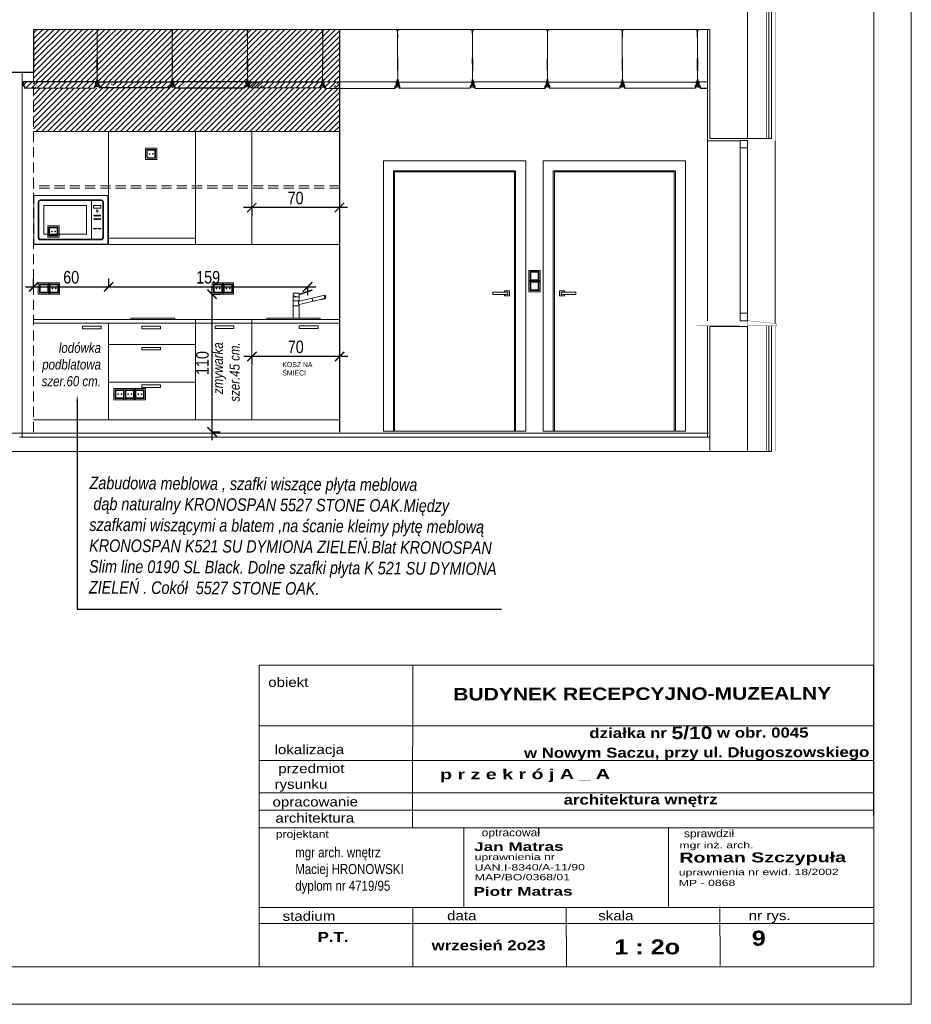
# Model space of a CAD drawing. Header units: millimetres. Extents: x -9038497 to 54128, y -10570064 to 59476.
# Tile 85 of 135: x 46352 to 47064, y 19885 to 20671. Entities that reach past the tile are written whole.
import ezdxf
from ezdxf import colors
from ezdxf.entities.mleader import LeaderData, LeaderLine
from ezdxf.math import Vec2, Vec3

# ---------------------------------------------------------------- set-up
doc = ezdxf.new("R2010")
doc.units = ezdxf.units.MM
doc.header["$LTSCALE"] = 0.8
doc.header["$PDMODE"] = 2
doc.linetypes.add('DASHED', pattern=[19.05, 12.7, -6.35])
doc.linetypes.add('HIDDEN', pattern=[9.525, 6.35, -3.175])
for name, color, linetype, lineweight in [('0 proj_drzwi', 4, 'Continuous', 0), ('0 proj_oświetlenie', 150, 'Continuous', 13), ('0 proj_przerywana nr 5.', 7, 'HIDDEN', 0), ('0 proj_schody', 2, 'Continuous', 18), ('0 proj_symbole elektryczne', 150, 'Continuous', 25), ('0 proj_widok widok widok', 7, 'Continuous', 0), ('0 proj_wyposazenie kuchenne', 231, 'Continuous', 18), ('ocieplenie', 214, 'Continuous', 13), ('OPIS', 122, 'Continuous', 18), ('posadzka', 94, 'Continuous', 15), ('proj_drzwi', 4, 'Continuous', 15), ('proj_opis 0.30', 120, 'Continuous', 30), ('SCIANY', 1, 'Continuous', 30), ('SPRZĘT', 71, 'Continuous', 20), ('tynk', 252, 'Continuous', 5), ('wieszaki suf.p.', 253, 'Continuous', 5)]:
    doc.layers.add(name, color=color, linetype=linetype, lineweight=lineweight)
for name, color, linetype in [('1', 7, 'Continuous'), ('STOLARKA', 4, 'Continuous'), ('strop podw.', 3, 'Continuous'), ('Z AUDIS', 7, 'Continuous')]:
    doc.layers.add(name, color=color, linetype=linetype)
doc.styles.add('arial', font='arial.ttf', dxfattribs={"height": 14})
doc.styles.add('ARIAL_WYM50', font='arial.ttf', dxfattribs={"height": 15})
doc.styles.add('courier', font='stylu.ttf')
doc.styles.get("Standard").update_dxf_attribs({"font": 'g12f13.shx', "width": 0.8, "height": 10})
doc.styles.add('WYMIAR-20', font='ARIALN.TTF', dxfattribs={"height": 4})
doc.styles.add('WYMIAR-50', font='ARIALN.TTF', dxfattribs={"height": 10})
doc.dimstyles.new('SKALA-50', dxfattribs={"dimscale": 5, "dimtxt": 10, "dimasz": 1.5, "dimexe": 1.3, "dimexo": 1.3, "dimgap": 0.5, "dimtad": 1, "dimdec": 1, "dimrnd": 0.5, "dimdsep": 46, "dimtxsty": 'WYMIAR-50', "dimblk": 'ARCHTICK', "dimcen": 1.5, "dimdle": 1.3, "dimadec": 0, "dimazin": 0, "dimtfac": 1, "dimtdec": 1, "dimtix": 1, "dimtmove": 2, "dimatfit": 3, "dimfxl": 2, "dimfxlon": 1, "dimtolj": 1, "dimarcsym": 0})

# ---------------------------------------------------------------- blocks, each defined once
blk = doc.blocks.new('A$C604A1FD6')
at = {"color": 0, "ltscale": 60}
for p, q in [((0, 5), (0, 2)), ((1, 5), (1, 2)), ((60, 5), (60, 2))]:
    blk.add_line(p, q, dxfattribs=at)
blk.add_lwpolyline([(58, 2), (58, 0), (2, 0), (2, 2), (1, 2), (1, 5), (59, 5), (59, 2)], close=True, dxfattribs=at)
blk = doc.blocks.new('G$CDA4F7F8F')
at = {"layer": 'wieszaki suf.p.'}
for p, q in [((1.46, 6.08), (1.46, 41.58)), ((1.47, 14.07), (1.46, 6.08))]:
    blk.add_line(p, q, dxfattribs=at)
at = {"layer": 'wieszaki suf.p.', "linetype": 'Continuous'}
for p, q in [((1.26, 13.27), (1.26, 22.99)), ((1.66, 13.27), (1.66, 22.99))]:
    blk.add_line(p, q, dxfattribs=at)
at = {"layer": 'wieszaki suf.p.'}
blk.add_lwpolyline([(1.56, 39.72), (1.36, 39.72), (1.36, 45.52), (0.46, 45.52), (0.46, 45.72), (2.46, 45.72), (2.46, 45.52), (1.56, 45.52)], close=True, dxfattribs=at)
for points in [[(0.86, 5.16), (1.09, 5.16), (1.09, 2.91, 0.309747), (1.84, 2.91), (1.84, 5.16), (2.07, 5.16), (2.07, 1.37, 0.050199), (2.1, 0.88, 0.462729), (2.41, 0.81), (2.76, 1.11, -0.591447), (2.92, 1.04), (2.92, 0.14, -0.336476), (2.79, 0), (2.51, 0), (2.51, 0.2), (1.85, 0.2), (1.85, 0), (1.08, 0), (1.08, 0.2), (0.42, 0.2), (0.42, 0), (0.14, 0, -0.336476), (0, 0.14), (0, 1.04, -0.591447), (0.17, 1.11), (0.52, 0.81, 0.462729), (0.82, 0.88, 0.050199), (0.86, 1.37)], [(1.09, 5.16), (1.09, 5.91, -0.440677), (1.84, 5.91), (1.84, 2.91, -0.309747), (1.09, 2.91)]]:
    blk.add_lwpolyline(points, format="xyb", close=True, dxfattribs=at)
blk = doc.blocks.new('klamka n fr')
at = {"layer": 'proj_drzwi'}
for p, q in [((11813.99, 24416.28), (11813.99, 24414.28)), ((11813.99, 24416.28), (11813.99, 24416.28)), ((11824.99, 24416.28), (11813.99, 24416.28)), ((11813.99, 24414.28), (11825.86, 24414.28)), ((11823.1, 24416.28), (11823.1, 24417.28)), ((11823.1, 24417.28), (11827.15, 24417.28)), ((11823.1, 24413.28), (11823.1, 24414.28)), ((11825.86, 24416.28), (11824.99, 24416.28)), ((11825.86, 24414.28), (11825.86, 24416.28)), ((11827.15, 24417.28), (11827.15, 24413.28)), ((11827.15, 24413.28), (11823.1, 24413.28))]:
    blk.add_line(p, q, dxfattribs=at)
blk = doc.blocks.new('ELE')
at = {"layer": '0 proj_oświetlenie'}
for p, q in [((867.64, 1570.94), (876.64, 1570.94)), ((867.64, 1561.94), (867.64, 1570.94)), ((868.64, 1569.94), (875.64, 1569.94)), ((868.64, 1562.94), (868.64, 1569.94)), ((869.14, 1569.44), (875.14, 1569.44)), ((869.14, 1563.44), (869.14, 1569.44)), ((875.14, 1569.44), (875.14, 1563.44)), ((875.64, 1569.94), (875.64, 1562.94)), ((876.64, 1570.94), (876.64, 1561.94)), ((876.64, 1561.94), (867.64, 1561.94)), ((875.64, 1562.94), (868.64, 1562.94)), ((875.14, 1563.44), (869.14, 1563.44))]:
    blk.add_line(p, q, dxfattribs=at)
blk = doc.blocks.new('Siemens microfala')
at = {"layer": '0 proj_wyposazenie kuchenne'}
for p, q in [((888.11, 2449.83), (947.12, 2449.83)), ((888.12, 2410.9), (888.11, 2449.83)), ((893.25, 2446.33), (942, 2446.33)), ((893.25, 2445.83), (942, 2445.83)), ((934.12, 2445.83), (934.12, 2414.83)), ((947.12, 2449.83), (947.13, 2410.83)), ((891.62, 2415.95), (891.62, 2444.7)), ((892.12, 2415.95), (892.12, 2444.7)), ((896.12, 2441.83), (930.12, 2441.83)), ((896.12, 2418.83), (896.12, 2441.83)), ((930.12, 2441.83), (930.12, 2418.83)), ((943.12, 2444.57), (943.12, 2415.93)), ((943.62, 2444.57), (943.62, 2415.93)), ((941.87, 2414.83), (893.37, 2414.83)), ((941.87, 2414.33), (893.37, 2414.33)), ((930.12, 2418.83), (896.12, 2418.83)), ((947.13, 2410.83), (888.12, 2410.9))]:
    blk.add_line(p, q, dxfattribs=at)
for points in [[(935.68, 2441.81), (941.69, 2441.81), (941.69, 2439.72), (935.68, 2439.72)], [(935.71, 2423.54), (938.25, 2423.54), (938.25, 2423.12), (935.71, 2423.12)], [(939.13, 2423.54), (941.68, 2423.54), (941.68, 2423.12), (939.13, 2423.12)]]:
    blk.add_lwpolyline(points, close=True, dxfattribs=at)
for centre, radius in [((938.69, 2437.34), 0.912), ((936.46, 2433.69), 0.367), ((936.46, 2430.93), 0.367), ((937.97, 2433.69), 0.367), ((937.97, 2430.93), 0.367), ((939.45, 2433.69), 0.367), ((939.45, 2430.93), 0.367), ((940.96, 2433.69), 0.367), ((940.96, 2430.93), 0.367)]:
    blk.add_circle(centre, radius, dxfattribs=at)
for centre, radius, start, end in [((893.37, 2444.58), 1.76, 95.38599, 174.61401), ((893.37, 2444.58), 1.26, 95.38599, 174.61401), ((941.86, 2444.57), 1.26, 0, 83.62167), ((941.86, 2444.57), 1.76, 0, 83.62167), ((893.37, 2416.09), 1.76, 186.20705, 270), ((893.37, 2416.09), 1.26, 186.20705, 270), ((941.87, 2416.09), 1.26, 270, 352.88646), ((941.87, 2416.09), 1.76, 270, 352.88646)]:
    blk.add_arc(centre, radius, start, end, dxfattribs=at)
blk = doc.blocks.new('landy bok')
at = {"layer": '0 proj_wyposazenie kuchenne'}
for p, q in [((647.43, 2699.18), (647.43, 2701.12)), ((647.43, 2701.12), (652.43, 2701.12)), ((647.43, 2699.18), (650.51, 2698.12)), ((648.37, 2698.86), (647.43, 2698.12)), ((647.43, 2681.12), (647.43, 2698.12)), ((647.43, 2698.12), (652.43, 2698.12)), ((652.43, 2700.46), (662.41, 2703.94)), ((652.43, 2699.72), (662.64, 2703.28)), ((652.43, 2694.79), (652.43, 2701.12)), ((652.43, 2694.79), (672.85, 2699.45)), ((652.93, 2699.89), (652.7, 2700.55)), ((662.36, 2703.18), (662.13, 2703.84)), ((662.64, 2703.28), (662.41, 2703.94)), ((662.64, 2697.12), (663.22, 2694.58)), ((672.23, 2696.64), (673.43, 2696.91)), ((647.43, 2695.12), (652.43, 2695.12)), ((647.43, 2691.12), (652.43, 2691.12)), ((652.43, 2692.12), (670.57, 2696.26)), ((652.43, 2681.12), (652.43, 2692.12)), ((670.61, 2696.07), (670.57, 2696.26)), ((670.61, 2696.07), (672.27, 2696.45)), ((672.27, 2696.45), (672.23, 2696.64)), ((647.43, 2681.12), (652.43, 2681.12))]:
    blk.add_line(p, q, dxfattribs=at)
for centre, radius, start, end in [((674.52, 2698.49), 1.92, 150.27955, 235.43699), ((670.63, 2697.61), 2.89, 346.08139, 39.63515), ((653.25, 2693.45), 1.56, 121.55754, 238.44246), ((671.63, 2695.43), 1.35, 63.84399, 141.87256)]:
    blk.add_arc(centre, radius, start, end, dxfattribs=at)
blk = doc.blocks.new('_ArchTick')
at = {"color": 0, "linetype": 'ByBlock', "const_width": 0.15}
blk.add_lwpolyline([(-0.5, -0.5), (0.5, 0.5)], dxfattribs=at)
blk = doc.blocks.new('*D2483')
at = {"layer": '0 proj_widok widok widok', "color": 0, "lineweight": -2, "ltscale": 0.8, "transparency": 16777216}
for p, q in [((46362.96, 20457.68), (46362.96, 20464.18)), ((46422.9, 20457.68), (46422.9, 20464.18)), ((46356.46, 20457.68), (46429.4, 20457.68))]:
    blk.add_line(p, q, dxfattribs=at)
at = {"layer": 'Defpoints', "color": 0, "lineweight": 0, "ltscale": 0.8, "transparency": 16777216}
for p in [(46362.96, 20456.93), (46422.9, 20457.68), (46422.9, 20456.93)]:
    blk.add_point(p, dxfattribs=at)
at = {"layer": '0 proj_widok widok widok', "color": 0, "lineweight": -2, "ltscale": 0.8, "transparency": 16777216, "xscale": 7.5, "yscale": 7.5, "zscale": 7.5, "rotation": 180}
blk.add_blockref('_ArchTick', (46362.96, 20457.68), dxfattribs=at)
at = {"layer": '0 proj_widok widok widok', "color": 0, "lineweight": -2, "ltscale": 0.8, "transparency": 16777216, "xscale": 7.5, "yscale": 7.5, "zscale": 7.5}
blk.add_blockref('_ArchTick', (46422.9, 20457.68), dxfattribs=at)
at = {"layer": '0 proj_widok widok widok', "color": 0, "lineweight": 0, "ltscale": 0.8, "transparency": 16777216, "insert": (46392.93, 20465.29), "char_height": 10, "attachment_point": 5, "style": 'WYMIAR-50'}
blk.add_mtext('\\A1;60', dxfattribs=at)
blk = doc.blocks.new('*D2484')
at = {"layer": '0 proj_widok widok widok', "color": 0, "lineweight": -2, "ltscale": 0.8, "transparency": 16777216}
for p, q in [((46422.9, 20457.68), (46422.9, 20464.18)), ((46416.4, 20457.68), (46588.16, 20457.68)), ((46581.66, 20457.68), (46581.66, 20451.18))]:
    blk.add_line(p, q, dxfattribs=at)
at = {"layer": 'Defpoints', "color": 0, "lineweight": 0, "ltscale": 0.8, "transparency": 16777216}
for p in [(46581.66, 20459.3), (46422.9, 20456.93), (46581.66, 20457.68)]:
    blk.add_point(p, dxfattribs=at)
at = {"layer": '0 proj_widok widok widok', "color": 0, "lineweight": -2, "ltscale": 0.8, "transparency": 16777216, "xscale": 7.5, "yscale": 7.5, "zscale": 7.5, "rotation": 180}
blk.add_blockref('_ArchTick', (46422.9, 20457.68), dxfattribs=at)
at = {"layer": '0 proj_widok widok widok', "color": 0, "lineweight": -2, "ltscale": 0.8, "transparency": 16777216, "xscale": 7.5, "yscale": 7.5, "zscale": 7.5}
blk.add_blockref('_ArchTick', (46581.66, 20457.68), dxfattribs=at)
at = {"layer": '0 proj_widok widok widok', "color": 0, "lineweight": 0, "ltscale": 0.8, "transparency": 16777216, "insert": (46502.28, 20465.29), "char_height": 10, "attachment_point": 5, "style": 'WYMIAR-50'}
blk.add_mtext('\\A1;159', dxfattribs=at)
blk = doc.blocks.new('gnia1')
at = {"layer": '0 proj_oświetlenie'}
for centre in [(1559.3, 1810.13), (1561.87, 1810.13)]:
    blk.add_circle(centre, 0.254, dxfattribs=at)
blk.add_blockref('ELE', (688.56, 243.69), dxfattribs=at)
blk = doc.blocks.new('*D2485')
at = {"layer": '0 proj_widok widok widok', "color": 0, "lineweight": -2, "ltscale": 0.8, "transparency": 16777216}
for p, q in [((46613.73, 20402.08), (46530.73, 20402.08)), ((46537.23, 20402.08), (46537.23, 20395.58)), ((46607.23, 20402.08), (46607.23, 20395.58))]:
    blk.add_line(p, q, dxfattribs=at)
at = {"layer": 'Defpoints', "color": 0, "lineweight": 0, "ltscale": 0.8, "transparency": 16777216}
for p in [(46537.23, 20405.89), (46607.23, 20405.89), (46537.23, 20402.08)]:
    blk.add_point(p, dxfattribs=at)
at = {"layer": '0 proj_widok widok widok', "color": 0, "lineweight": -2, "ltscale": 0.8, "transparency": 16777216, "xscale": 7.5, "yscale": 7.5, "zscale": 7.5, "rotation": 180}
blk.add_blockref('_ArchTick', (46537.23, 20402.08), dxfattribs=at)
at = {"layer": '0 proj_widok widok widok', "color": 0, "lineweight": -2, "ltscale": 0.8, "transparency": 16777216, "xscale": 7.5, "yscale": 7.5, "zscale": 7.5}
blk.add_blockref('_ArchTick', (46607.23, 20402.08), dxfattribs=at)
at = {"layer": '0 proj_widok widok widok', "color": 0, "lineweight": 0, "ltscale": 0.8, "transparency": 16777216, "insert": (46572.23, 20409.68), "char_height": 10, "attachment_point": 5, "style": 'WYMIAR-50'}
blk.add_mtext('\\A1;70', dxfattribs=at)
blk = doc.blocks.new('*D2486')
at = {"layer": '0 proj_widok widok widok', "color": 0, "lineweight": -2, "ltscale": 0.8, "transparency": 16777216}
for p, q in [((46505.38, 20335.34), (46505.38, 20458.34)), ((46505.38, 20451.84), (46511.88, 20451.84)), ((46505.38, 20341.84), (46511.88, 20341.84))]:
    blk.add_line(p, q, dxfattribs=at)
at = {"layer": 'Defpoints', "color": 0, "lineweight": 0, "ltscale": 0.8, "transparency": 16777216}
for p in [(46500.21, 20451.84), (46505.38, 20451.84), (46500.21, 20341.84)]:
    blk.add_point(p, dxfattribs=at)
at = {"layer": '0 proj_widok widok widok', "color": 0, "lineweight": -2, "ltscale": 0.8, "transparency": 16777216, "xscale": 7.5, "yscale": 7.5, "zscale": 7.5}
for p, rotation in [((46505.38, 20451.84), 90), ((46505.38, 20341.84), 270)]:
    blk.add_blockref('_ArchTick', p, dxfattribs=dict(at, rotation=rotation))
at = {"layer": '0 proj_widok widok widok', "color": 0, "lineweight": 0, "ltscale": 0.8, "transparency": 16777216, "insert": (46497.77, 20396.84), "char_height": 10, "attachment_point": 5, "rotation": 90, "style": 'WYMIAR-50'}
blk.add_mtext('\\A1;110', dxfattribs=at)
blk = doc.blocks.new('*D2487')
at = {"layer": '0 proj_widok widok widok', "color": 0, "lineweight": -2, "ltscale": 0.8, "transparency": 16777216}
for p, q in [((46613.6, 20521), (46530.6, 20521)), ((46537.1, 20521), (46537.1, 20514.5)), ((46607.1, 20521), (46607.1, 20514.5))]:
    blk.add_line(p, q, dxfattribs=at)
at = {"layer": 'Defpoints', "color": 0, "lineweight": 0, "ltscale": 0.8, "transparency": 16777216}
for p in [(46537.1, 20521.69), (46607.1, 20521.69), (46537.1, 20521)]:
    blk.add_point(p, dxfattribs=at)
at = {"layer": '0 proj_widok widok widok', "color": 0, "lineweight": -2, "ltscale": 0.8, "transparency": 16777216, "xscale": 7.5, "yscale": 7.5, "zscale": 7.5, "rotation": 180}
blk.add_blockref('_ArchTick', (46537.1, 20521), dxfattribs=at)
at = {"layer": '0 proj_widok widok widok', "color": 0, "lineweight": -2, "ltscale": 0.8, "transparency": 16777216, "xscale": 7.5, "yscale": 7.5, "zscale": 7.5}
blk.add_blockref('_ArchTick', (46607.1, 20521), dxfattribs=at)
at = {"layer": '0 proj_widok widok widok', "color": 0, "lineweight": 0, "ltscale": 0.8, "transparency": 16777216, "insert": (46572.1, 20528.61), "char_height": 10, "attachment_point": 5, "style": 'WYMIAR-50'}
blk.add_mtext('\\A1;70', dxfattribs=at)
blk = doc.blocks.new('G$CC161A1DE')
at = {"layer": 'OPIS', "width": 743.088, "attachment_point": 1, "rotation": 0.1544, "style": 'courier'}
for s, insert, char_height in [('{\\W1.4;\\fArial|b0|i0|c238|p34;\\H0.555556x;mgr inż. arch.\\P\\fArial|b1|i0|c238|p34;\\H1.599999x;Roman Szczypuła}', (0.9, 70.4), 18), ('{\\fArial|b0|i0|c238|p34;\\W1.4;uprawnienia nr ewid. 18/2002}', (0, 27.2), 10), ('{\\fArial|b0|i0|c238|p34;\\W1.4;MP - 0868}', (0, 10.1), 10)]:
    blk.add_mtext(s, dxfattribs=dict(at, insert=insert, char_height=char_height))
blk = doc.blocks.new('G$C0830A37A')
at = {"layer": 'OPIS', "width": 743.088, "attachment_point": 1, "rotation": 0.1544, "style": 'courier'}
for s, insert, char_height in [('{\\W1.4;\\fArial|b1|i0|c238|p34;Jan Matras}', (0, 61.1), 14), ('{\\fArial|b0|i0|c238|p34;\\W1.4;uprawnienia nr\\PUAN.I-8340/A-11/90}', (0.9, 42.6), 10), ('{\\fArial|b0|i0|c238|p34;\\W1.4;MAP/BO/0368/01}', (1.1, 10.2), 10)]:
    blk.add_mtext(s, dxfattribs=dict(at, insert=insert, char_height=char_height))

msp = doc.modelspace()

# ---------------------------------------------------------------- hatches: boundary and pattern name
at = {"layer": '0 proj_widok widok widok', "lineweight": 0, "true_color": 0x636466, "transparency": 33554687}
h = msp.add_hatch(dxfattribs=at)
h.set_pattern_fill('ANSI31', color=251)
h.set_pattern_definition([(45, (-112342.3478, 27079.5352), (-2.24506403, 2.24506403), [])])
h.paths.add_polyline_path([(46607.22, 20663.07), (46362.76, 20663.07), (46362.76, 20581.64), (46607.22, 20581.64)])
h.paths.add_polyline_path([(46603.06, 20618.15), (46603.06, 20617.27, 0.407578), (46603.24, 20617.13), (46603.48, 20617.13), (46603.48, 20617.32), (46604.14, 20617.32), (46604.14, 20617.13), (46604.91, 20617.12), (46604.91, 20617.32), (46605.57, 20617.32), (46605.57, 20617.12), (46605.85, 20617.12, 0.420881), (46605.99, 20617.3), (46605.99, 20618.16, 0.610537), (46605.82, 20618.23), (46605.49, 20617.95, -0.740368), (46605.15, 20618.13, -0.036483), (46605.14, 20618.49), (46605.15, 20622.28), (46604.92, 20622.28), (46604.91, 20620.03, -0.309747), (46604.16, 20620.04), (46604.17, 20622.28), (46603.93, 20622.28), (46603.92, 20618.49, -0.036483), (46603.9, 20618.14, -0.687165), (46603.58, 20617.94), (46603.23, 20618.24, 0.674948)], flags=16)
h.paths.add_polyline_path([(46543.29, 20618.38, 0.407444), (46543.18, 20618.47)], flags=16)
h.paths.add_polyline_path([(46603.54, 20621.3), (46603.53, 20618.3), (46602.53, 20618.31), (46602.52, 20616.31), (46546.52, 20616.51), (46546.53, 20618.51), (46545.53, 20618.51), (46545.54, 20621.51)], flags=16)
h.paths.add_polyline_path([(46544.74, 20630.61), (46544.74, 20630.57), (46544.74, 20640.29), (46544.74, 20640.32)], flags=16)
h.paths.add_polyline_path([(46544.54, 20623.41, -0.210419), (46544.92, 20623.25), (46544.92, 20620.21, -0.311161), (46544.16, 20620.21), (46544.16, 20623.25, -0.211118), (46544.54, 20623.41), (46544.54, 20631.37), (46544.54, 20657.02), (46544.44, 20657.02), (46544.44, 20662.82), (46543.54, 20662.82), (46543.54, 20663.06), (46545.54, 20663.06), (46545.54, 20662.82), (46544.64, 20662.82), (46544.64, 20657.02)], flags=16)
h.paths.add_polyline_path([(46544.34, 20630.61), (46544.34, 20630.57), (46544.34, 20640.29), (46544.34, 20640.32)], flags=16)
h.paths.add_polyline_path([(46423.08, 20618.34), (46423.08, 20617.46, 0.407578), (46423.26, 20617.32), (46423.49, 20617.32), (46423.49, 20617.52), (46424.16, 20617.52), (46424.16, 20617.32), (46424.93, 20617.32), (46424.93, 20617.52), (46425.59, 20617.52), (46425.59, 20617.32), (46425.86, 20617.32, 0.420881), (46426, 20617.51), (46426, 20618.37, 0.610537), (46425.83, 20618.43), (46425.5, 20618.15, -0.740368), (46425.16, 20618.33, -0.036483), (46425.15, 20618.69), (46425.15, 20622.48), (46424.92, 20622.48), (46424.92, 20620.23, -0.309747), (46424.16, 20620.23), (46424.16, 20622.48), (46423.93, 20622.48), (46423.93, 20618.69, -0.036483), (46423.92, 20618.33, -0.687165), (46423.6, 20618.13), (46423.25, 20618.44, 0.674948)], flags=16)
h.paths.add_polyline_path([(46486, 20617.52, -0.420881), (46485.86, 20617.34), (46485.59, 20617.34), (46485.59, 20617.53), (46484.92, 20617.53), (46484.92, 20617.34), (46484.15, 20617.34), (46484.15, 20617.53), (46483.49, 20617.53), (46483.49, 20617.34), (46483.26, 20617.34, -0.407578), (46483.08, 20617.47), (46483.08, 20618.5), (46482.54, 20618.5), (46482.54, 20616.5), (46426.54, 20616.5), (46426.54, 20618.5), (46425.54, 20618.5), (46425.54, 20621.5), (46483.54, 20621.5), (46483.54, 20618.5), (46483.18, 20618.5), (46483.6, 20618.14, 0.462729), (46483.9, 20618.21, 0.050199), (46483.93, 20618.7), (46483.93, 20622.49), (46484.16, 20622.49), (46484.16, 20623.25, -0.210419), (46484.54, 20623.41), (46484.54, 20631.41), (46484.54, 20657.06), (46484.44, 20657.06), (46484.44, 20662.86), (46483.54, 20662.86), (46483.54, 20663.06), (46485.54, 20663.06), (46485.54, 20662.86), (46484.64, 20662.86), (46484.64, 20657.06), (46484.54, 20623.41, -0.210719), (46484.92, 20623.25), (46484.92, 20622.49), (46485.15, 20622.49), (46485.15, 20618.7, 0.050199), (46485.18, 20618.21, 0.506252), (46485.5, 20618.16), (46485.91, 20618.51), (46485.9, 20618.47, -0.379539), (46486, 20618.38)], flags=16)
h.paths.add_polyline_path([(46604.57, 20656.85), (46604.59, 20662.65), (46603.69, 20662.65), (46603.69, 20662.85), (46605.69, 20662.84), (46605.69, 20662.64), (46604.79, 20662.65), (46604.77, 20656.85), (46604.54, 20623.2), (46604.57, 20631.2), (46604.67, 20656.85)], flags=16)
h.paths.add_polyline_path([(46424.44, 20657.05), (46424.44, 20662.85), (46423.54, 20662.85), (46423.54, 20663.05), (46425.54, 20663.05), (46425.54, 20662.85), (46424.64, 20662.85), (46424.64, 20657.05), (46424.54, 20623.4), (46424.54, 20631.4), (46424.54, 20657.05)], flags=16)
h.paths.add_polyline_path([(46423.54, 20621.5), (46423.55, 20618.5), (46422.55, 20618.49), (46422.56, 20616.49), (46366.56, 20616.3), (46366.55, 20618.3), (46366.02, 20618.29), (46366.02, 20617.38, -0.420881), (46365.88, 20617.2), (46365.61, 20617.2), (46365.6, 20617.39), (46364.94, 20617.39), (46364.94, 20617.2), (46364.17, 20617.19), (46364.17, 20617.39), (46363.51, 20617.39), (46363.51, 20617.19), (46363.28, 20617.19, -0.407578), (46363.09, 20617.33), (46363.09, 20618.21, -0.674948), (46363.26, 20618.3), (46363.61, 20618, 0.462729), (46363.91, 20618.07, 0.050199), (46363.95, 20618.56), (46363.93, 20622.35), (46364.16, 20622.35), (46364.16, 20623.11, -0.210719), (46364.54, 20623.27), (46364.42, 20656.92), (46364.32, 20656.92), (46364.29, 20662.72), (46363.39, 20662.71), (46363.39, 20662.91), (46365.39, 20662.92), (46365.39, 20662.72), (46364.49, 20662.72), (46364.52, 20656.92), (46364.54, 20623.27, -0.210419), (46364.91, 20623.11), (46364.92, 20622.35), (46365.15, 20622.35), (46365.16, 20618.56, 0.050199), (46365.2, 20618.07, 0.506252), (46365.52, 20618.02), (46365.83, 20618.29), (46365.55, 20618.29), (46365.54, 20621.29)], flags=16)
h = msp.add_hatch(dxfattribs=at)
h.set_pattern_fill('ANSI31', color=251)
h.set_pattern_definition([(45, (-101544.6803, 23538.29), (-2.24506403, 2.24506403), [])])
h.paths.add_polyline_path([(46607.23, 20616.31), (46607.23, 20618.31), (46607.23, 20618.3), (46607.16, 20621.3), (46534.64, 20621.51), (46534.64, 20618.51), (46535.63, 20618.51), (46535.63, 20616.51)])
h.paths.add_polyline_path([(46425.59, 20621.5), (46425.59, 20618.5), (46426.59, 20618.5), (46426.59, 20616.5), (46482.59, 20616.5), (46482.59, 20618.5), (46483.59, 20618.5), (46483.59, 20621.5)])
h.paths.add_polyline_path([(46422.61, 20616.49), (46422.6, 20618.49), (46423.6, 20618.5), (46423.59, 20621.5), (46354.69, 20621.29), (46354.71, 20618.29), (46355.63, 20618.3), (46355.59, 20616.3)])

# ---------------------------------------------------------------- linework, layer by layer
at = {"color": 1, "lineweight": 0, "ltscale": 40}
for p, q in [((46932.98, 20698.37), (46932.98, 20629.17)), ((46902.98, 20663.11), (46362.8, 20663.11)), ((46902.98, 20629.17), (46902.98, 20663.11)), ((46902.98, 20629.17), (46902.98, 20576.17)), ((46932.98, 20576.17), (46932.98, 20629.17)), ((46902.98, 20596.17), (46902.98, 20576.17)), ((46932.98, 20576.17), (46932.98, 20596.17)), ((46902.98, 20576.17), (46932.98, 20576.17))]:
    msp.add_line(p, q, dxfattribs=at)
at = {"color": 0, "ltscale": 60}
for p, q in [((46833.09, 20621.34), (46833.1, 20618.34)), ((46893.06, 20621.34), (46893.07, 20618.34))]:
    msp.add_line(p, q, dxfattribs=at)
at = {"lineweight": 0, "ltscale": 40}
for p, q in [((46900.98, 20426.55), (46900.98, 20338.17)), ((46706.54, 20025.27), (46706.54, 19961.81)), ((46869.98, 20025.6), (46869.98, 19962.14))]:
    msp.add_line(p, q, dxfattribs=at)
at = {"color": 1, "lineweight": 0, "ltscale": 40}
msp.add_lwpolyline([(45572.98, 20326.17), (46932.98, 20326.17), (46932.98, 20426.17), (46902.98, 20426.17), (46902.98, 20326.17)], dxfattribs=at)
at = {"layer": '0 proj_drzwi'}
for p, q in [((46755.82, 20558.46), (46642.19, 20558.46)), ((46642.19, 20558.46), (46642.19, 20342.46)), ((46755.82, 20342.46), (46755.82, 20558.46)), ((46769.74, 20342.46), (46769.74, 20558.46)), ((46769.74, 20558.46), (46883.37, 20558.46)), ((46883.37, 20558.46), (46883.37, 20342.46)), ((46747.82, 20550.46), (46650.19, 20550.46)), ((46650.19, 20550.46), (46650.19, 20342.46)), ((46746.82, 20549.46), (46651.19, 20549.46)), ((46651.19, 20549.46), (46651.19, 20342.46)), ((46746.82, 20342.46), (46746.82, 20549.46)), ((46747.82, 20342.46), (46747.82, 20550.46)), ((46777.74, 20342.46), (46777.74, 20550.46)), ((46777.74, 20550.46), (46875.37, 20550.46)), ((46778.74, 20342.46), (46778.74, 20549.46)), ((46778.74, 20549.46), (46874.37, 20549.46)), ((46874.37, 20549.46), (46874.37, 20342.46)), ((46875.37, 20550.46), (46875.37, 20342.46)), ((46642.19, 20342.46), (46755.82, 20342.46)), ((46883.37, 20342.46), (46769.74, 20342.46))]:
    msp.add_line(p, q, dxfattribs=at)
at = {"layer": '0 proj_schody'}
for p, q in [((46607.22, 20581.63), (46362.76, 20581.63)), ((46422.76, 20491.61), (46422.76, 20581.63)), ((46492.24, 20581.63), (46492.24, 20491.53)), ((46537.08, 20491.63), (46537.08, 20581.63)), ((46607.22, 20491.63), (46362.76, 20491.63)), ((46492.24, 20496.63), (46422.76, 20496.63)), ((46607.22, 20431.63), (46362.94, 20431.63)), ((46607.22, 20428.63), (46422.76, 20428.63)), ((46422.76, 20351.63), (46422.76, 20428.62)), ((46492.24, 20431.63), (46492.24, 20351.54)), ((46537.24, 20431.63), (46537.24, 20351.54)), ((46401.83, 20426.26), (46416.83, 20426.26)), ((46401.83, 20424.26), (46401.83, 20426.26)), ((46401.83, 20426.26), (46401.96, 20426.26)), ((46416.83, 20424.26), (46401.83, 20424.26)), ((46416.83, 20426.26), (46416.83, 20424.26)), ((46449.29, 20426.26), (46464.29, 20426.26)), ((46449.29, 20424.26), (46449.29, 20426.26)), ((46449.29, 20426.26), (46449.41, 20426.26)), ((46464.29, 20424.26), (46449.29, 20424.26)), ((46464.29, 20426.26), (46464.29, 20424.26)), ((46507.78, 20426.48), (46522.78, 20426.48)), ((46507.78, 20424.48), (46507.78, 20426.48)), ((46507.78, 20426.48), (46507.91, 20426.48)), ((46522.78, 20424.48), (46507.78, 20424.48)), ((46522.78, 20426.48), (46522.78, 20424.48)), ((46575.09, 20426.48), (46590.09, 20426.48)), ((46575.09, 20424.48), (46575.09, 20426.48)), ((46575.09, 20426.48), (46575.21, 20426.48)), ((46590.09, 20424.48), (46575.09, 20424.48)), ((46590.09, 20426.48), (46590.09, 20424.48)), ((46422.76, 20411.68), (46492.24, 20411.68)), ((46449.29, 20409.36), (46464.29, 20409.36)), ((46449.29, 20407.36), (46449.29, 20409.36)), ((46449.29, 20409.36), (46449.41, 20409.36)), ((46464.29, 20407.36), (46449.29, 20407.36)), ((46464.29, 20409.36), (46464.29, 20407.36)), ((46422.76, 20381.68), (46492.24, 20381.68)), ((46449.29, 20379.37), (46464.29, 20379.37)), ((46449.29, 20377.37), (46449.29, 20379.37)), ((46449.29, 20379.37), (46449.41, 20379.37)), ((46464.29, 20377.37), (46449.29, 20377.37)), ((46464.29, 20379.37), (46464.29, 20377.37)), ((46607.22, 20351.63), (46362.76, 20351.63))]:
    msp.add_line(p, q, dxfattribs=at)
msp.add_lwpolyline([(46422.63, 20428.6), (46363.13, 20428.6)], dxfattribs=at)
at = {"layer": '0 proj_widok widok widok', "linetype": 'DASHED', "lineweight": 0, "ltscale": 0.8}
for p, q in [((46362.81, 20341.69), (46362.81, 20628.87)), ((46607.22, 20538.43), (46362.76, 20538.43)), ((46607.22, 20536.63), (46362.76, 20536.63))]:
    msp.add_line(p, q, dxfattribs=at)
at = {"layer": '0 proj_widok widok widok', "lineweight": 0}
msp.add_line((46901.75, 20340.78), (45814.81, 20340.78), dxfattribs=at)
for points in [[(44963.73, 19884.78), (47063.73, 19884.78), (47063.73, 21358.78), (44963.73, 21358.78)], [(44963.73, 19884.78), (47063.73, 19884.78), (47063.73, 21358.78), (44963.73, 21358.78)], [(45123.73, 21328.78), (47033.73, 21328.78), (47033.73, 19914.78), (45123.73, 19914.78)]]:
    msp.add_lwpolyline(points, close=True, dxfattribs=at)
at = {"layer": '0 proj_wyposazenie kuchenne'}
for p, q in [((46475.65, 20432.77), (46440.61, 20432.77)), ((46440.61, 20432.77), (46440.61, 20431.58)), ((46440.61, 20431.58), (46475.65, 20431.58)), ((46475.65, 20431.58), (46475.65, 20432.77)), ((46549.27, 20432.63), (46549.27, 20431.63)), ((46591.74, 20432.63), (46549.27, 20432.63)), ((46549.27, 20431.63), (46591.74, 20431.63)), ((46591.74, 20431.63), (46591.74, 20432.63))]:
    msp.add_line(p, q, dxfattribs=at)
at = {"layer": 'ocieplenie', "lineweight": 0, "ltscale": 40}
for points, const_width in [([(46932.98, 20576.17), (46947.98, 20576.17), (46947.98, 20698.55)], 0.3), ([(46932.98, 20574.17), (46954.98, 20574.17), (46954.98, 20698.55)], 0.1), ([(46932.98, 20326.17), (46947.98, 20326.17), (46947.98, 20426.55)], 0.3), ([(46933.06, 20326.17), (46955.06, 20326.17), (46954.98, 20426.55)], 0.1)]:
    msp.add_lwpolyline(points, dxfattribs=dict(at, const_width=const_width))
for points in [[(46932.98, 20576.17), (46951.98, 20576.17), (46951.98, 20698.55)], [(46932.99, 20576.17), (46949.99, 20576.17), (46949.98, 20698.55)], [(46932.98, 20326.17), (46951.98, 20326.17), (46951.98, 20426.55)], [(46932.99, 20326.17), (46949.99, 20326.17), (46949.98, 20426.55)]]:
    msp.add_lwpolyline(points, dxfattribs=at)
at = {"layer": 'ocieplenie', "lineweight": 0, "ltscale": 40, "const_width": 0.2}
for points in [[(46926.98, 20430.67), (46892.36, 20430.67), (46892.36, 20426.55), (46926.98, 20426.55)], [(46932.98, 20430.67), (46956.44, 20428.25), (46956.44, 20426.55), (46932.98, 20426.55)]]:
    msp.add_lwpolyline(points, close=True, dxfattribs=at)
at = {"layer": 'OPIS'}
for p, q in [((46665.69, 20155.64), (46665.51, 20025.6)), ((47033.09, 20107.19), (46543.11, 20107.19)), ((47033.25, 20107.19), (46543.27, 20107.19)), ((47033.32, 20079.57), (46543.34, 20079.57)), ((47033.39, 20053.73), (46543.41, 20053.73)), ((47033.43, 20039.69), (46543.45, 20039.69)), ((47033.47, 20025.6), (46543.07, 20025.6)), ((46910.95, 19963.13), (46911.08, 19915.77)), ((47033.6, 19962.14), (46543.62, 19962.14)), ((46665.64, 19962.14), (46665.77, 19914.78)), ((46788.12, 19961.81), (46788.42, 19915.11)), ((47033.64, 19949.22), (46543.66, 19949.22))]:
    msp.add_line(p, q, dxfattribs=at)
msp.add_lwpolyline([(46543.11, 19914.78), (47033.73, 19914.78), (47033.63, 20155.64), (46543.02, 20155.64)], close=True, dxfattribs=at)
at = {"layer": 'posadzka', "lineweight": 0, "ltscale": 40, "const_width": 0.15}
msp.add_lwpolyline([(46373.8, 20340.78), (46353.81, 20340.78)], dxfattribs=at)
at = {"layer": 'SCIANY', "ltscale": 40}
for p, q in [((46362.8, 20663.11), (46362.8, 20628.78)), ((46607.26, 20663.3), (46607.26, 20341.64)), ((46362.8, 20628.78), (46332.8, 20628.78)), ((46351.81, 20337.88), (46903.07, 20337.78))]:
    msp.add_line(p, q, dxfattribs=at)
at = {"layer": 'STOLARKA', "color": 5, "lineweight": 0}
for p, q in [((46900.98, 20574.17), (46900.98, 20430.67)), ((46926.98, 20574.67), (46926.98, 20430.67)), ((46932.98, 20430.67), (46932.98, 20574.67)), ((46954.98, 20574.17), (46954.98, 20428.51)), ((46926.98, 20430.67), (46932.98, 20430.67))]:
    msp.add_line(p, q, dxfattribs=at)
for points in [[(46932.98, 20574.67), (46932.98, 20568.67), (46926.98, 20568.67), (46926.98, 20574.67)], [(46932.98, 20436.67), (46932.98, 20430.67), (46926.98, 20430.67), (46926.98, 20436.67)]]:
    msp.add_lwpolyline(points, close=True, dxfattribs=at)
at = {"layer": 'strop podw.', "ltscale": 60}
msp.add_lwpolyline([(46900.98, 20621.28), (46894.03, 20621.29), (46894.03, 20618.29), (46895.03, 20618.29), (46895.03, 20616.29), (46900.98, 20616.28)], dxfattribs=at)
at = {"layer": 'tynk', "lineweight": 0, "ltscale": 40}
for points in [[(46900.98, 20663.09), (46900.98, 20574.17), (46926.98, 20574.17)], [(46353.8, 20628.78), (46353.81, 20337.87)]]:
    msp.add_lwpolyline(points, dxfattribs=at)

# ---------------------------------------------------------------- block references
at = {"lineweight": 0, "ltscale": 40, "xscale": -1}
for p in [(46415.13, 20617.36), (46475.13, 20617.37), (46535.13, 20617.34)]:
    msp.add_blockref('G$CDA4F7F8F', p, dxfattribs=at)
at = {"lineweight": 0, "ltscale": 40}
msp.add_blockref('G$CDA4F7F8F', (46532.21, 20617.37), dxfattribs=at)
at = {"lineweight": 0, "ltscale": 40, "xscale": -1, "rotation": 359.7977052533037}
for p in [(46595.11, 20617.16), (46774.55, 20617.16)]:
    msp.add_blockref('G$CDA4F7F8F', p, dxfattribs=at)
at = {"lineweight": 0, "ltscale": 40, "rotation": 0.202294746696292}
for p in [(46652.2, 20617.16), (46712.02, 20617.16), (46831.64, 20617.16), (46891.61, 20617.16)]:
    msp.add_blockref('G$CDA4F7F8F', p, dxfattribs=at)
at = {"color": 1, "lineweight": 0, "ltscale": 40, "xscale": 0.5, "yscale": 0.5, "zscale": 0.5}
for name, p in [('G$C0830A37A', (46714.6, 19983.59)), ('G$CC161A1DE', (46878.06, 19979.08))]:
    msp.add_blockref(name, p, dxfattribs=at)
at = {"layer": '0 proj_drzwi', "xscale": -1, "rotation": 180}
msp.add_blockref('klamka n fr', (34915.68, 44867.74), dxfattribs=at)
at = {"layer": '0 proj_drzwi', "rotation": 180}
msp.add_blockref('klamka n fr', (58609.89, 44867.74), dxfattribs=at)
at = {"layer": '0 proj_przerywana nr 5.', "xscale": -1, "rotation": 90}
for p in [(48329.36, 21338.52), (47937.63, 21328.48), (48329.36, 21330.48)]:
    msp.add_blockref('ELE', p, dxfattribs=at)
at = {"layer": 'SPRZĘT'}
for name, p in [('Siemens microfala', (45474.98, 18080.88)), ('landy bok', (45922.65, 17751.48))]:
    msp.add_blockref(name, p, dxfattribs=at)
at = {"layer": 'strop podw.', "ltscale": 60, "xscale": -1}
for p, rotation in [((46413.69, 20616.54), 0.2022947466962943), ((46533.66, 20616.51), 359.9652294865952), ((46653.65, 20616.09), 359.7629347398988), ((46773.3, 20616.09), 359.7629347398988)]:
    msp.add_blockref('A$C604A1FD6', p, dxfattribs=dict(at, rotation=rotation))
at = {"layer": 'strop podw.', "ltscale": 60}
msp.add_blockref('A$C604A1FD6', (46413.67, 20616.54), dxfattribs=at)
for p, rotation in [((46533.65, 20616.55), 359.7977052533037), ((46653.46, 20616.09), 0.2370652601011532), ((46773.11, 20616.09), 0.2370652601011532), ((46833.08, 20616.09), 0.2370652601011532)]:
    msp.add_blockref('A$C604A1FD6', p, dxfattribs=dict(at, rotation=rotation))
at = {"layer": 'Z AUDIS', "xscale": -1}
for p in [(48017.4, 18753.72), (47939.41, 18691.79), (47939.9, 18646.21), (48070.8, 18646.21), (48078.82, 18646.21), (47992.28, 18561.85), (48000.29, 18561.85), (48008.37, 18561.87)]:
    msp.add_blockref('gnia1', p, dxfattribs=at)

# ---------------------------------------------------------------- texts
at = {"layer": '0 proj_symbole elektryczne', "char_height": 10, "attachment_point": 1, "rotation": 359.66597, "style": 'WYMIAR-50'}
for s, width, heights, insert in [('{\\fArial Narrow|b0|i1|c238|p34;Szpalety winy obłożone \\Pszarym piaskowcem 3cm, polerowane \\Pscianki wewnętrzne ,\\P krawędź nieregularna}', 403.8287, [0], (46118.6, 20320.57)), ('{\\fArial Narrow|b0|i1|c238|p34;Zabudowa meblowa , szafki wiszące płyta meblowa \\P dąb naturalny KRONOSPAN 5527 STONE OAK.Między\\Pszafkami wiszącymi a blatem ,na ścanie kleimy płytę meblową\\PKRONOSPAN K521 SU DYMIONA ZIELEŃ.Blat KRONOSPAN\\PSlim line 0190 SL Black. Dolne szafki płyta K 521 SU DYMIONA \\PZIELEŃ . Cokół  5527 STONE OAK.\\P }', 423.5998, [182.83], (46407.65, 20306.17))]:
    msp.add_mtext_dynamic_manual_height_columns(s, width=width, gutter_width=50, heights=heights, dxfattribs=dict(at, insert=insert))
at = {"layer": '0 proj_widok widok widok', "lineweight": 0, "ltscale": 0.8, "insert": (46416.68, 20413.04), "char_height": 8, "attachment_point": 3, "style": 'WYMIAR-50'}
msp.add_mtext_dynamic_manual_height_columns('{\\fArial Narrow|b0|i1|c238|p34;lodówka podblatowa \\Pszer.60 cm.}', width=47.9548, gutter_width=50, heights=[0], dxfattribs=at)
at = {"layer": '0 proj_widok widok widok', "lineweight": 0, "ltscale": 0.8, "insert": (46506.06, 20413.37), "char_height": 8, "attachment_point": 3, "rotation": 90, "style": 'WYMIAR-50'}
msp.add_mtext_dynamic_manual_height_columns('{\\fArial Narrow|b0|i1|c238|p34;zmywarka \\Pszer.45 cm.}', width=47.9548, gutter_width=50, heights=[0], dxfattribs=at)
at = {"layer": '0 proj_widok widok widok', "lineweight": 0, "insert": (46561.52, 20397.6), "char_height": 4, "attachment_point": 1, "style": 'WYMIAR-20'}
msp.add_mtext_dynamic_manual_height_columns('KOSZ NA ŚMIECI ', width=33.5312, gutter_width=20, heights=[13.85], dxfattribs=at)
at = {"layer": '1', "insert": (46890.47, 20093.02), "char_height": 8, "width": 442.3872, "attachment_point": 5, "rotation": 0.15445, "style": 'ARIAL_WYM50'}
msp.add_mtext('\\A1;{\\fArial|b1|i0|c238|p34;\\W1.2;  działka nr \\H1.25x;5/10\\H0.8x; w obr. 0045\\P w Nowym Saczu, przy ul. Długoszowskiego }', dxfattribs=at)
at = {"layer": 'OPIS', "rotation": 0.15445}
for s, insert, char_height, width, attachment_point, style in [('{\\fEuphemia|b0|i0|c0|p34;\\W1.2;obiekt}', (46566.29, 20141.95), 7.5, 355.5035, 5, 'ARIAL_WYM50'), ('{\\fArial|b1|i0|c238|p34;\\W1.2; BUDYNEK RECEPCYJNO-MUZEALNY}', (46846.6, 20132.72), 10, 388.7918, 5, 'ARIAL_WYM50'), ('{\\fEuphemia|b0|i0|c0|p34;\\W1.2;lokalizacja}', (46583.07, 20087.14), 7.5, 355.5035, 5, 'ARIAL_WYM50'), ('{\\fEuphemia|b0|i0|c0|p34;\\W1.2;     przedmiot\\Prysunku}', (46576.34, 20065.73), 7.5, 355.5035, 5, 'ARIAL_WYM50'), ('{\\W1.4;\\fArial|b1|i0|c238|p34;\\C0; p r z e k r ó j A _ A}', (46683.11, 20072.38), 8, 367.9618, 1, 'arial'), ('{\\fEuphemia|b0|i0|c0|p34;\\W1.2;opracowanie}', (46587.78, 20045.34), 7.5, 355.5035, 5, 'ARIAL_WYM50'), ('{\\fArial|b1|i0|c238|p34;\\W1.2;architektura wnętrz}', (46847.59, 20047.21), 8, 355.5035, 5, 'ARIAL_WYM50'), ('{\\fEuphemia|b0|i0|c0|p34;\\W1.2;architektura}', (46587.43, 20033.52), 7.5, 355.5035, 5, 'ARIAL_WYM50'), ('{\\W1.2;\\FEuphemia|c0;projektant}', (46577.46, 20019.83), 6, 355.5035, 5, 'ARIAL_WYM50'), ('{\\W1.2;\\FEuphemia|c0;optracował}', (46743.97, 20021.06), 6, 355.5035, 5, 'ARIAL_WYM50'), ('{\\W1.2;\\FEuphemia|c0;sprawdził}', (46902.22, 20020.35), 6, 355.5035, 5, 'ARIAL_WYM50'), ('{\\W1.4;\\fArial|b1|i0|c238|p34;Piotr Matras}', (46714.14, 19978.35), 7, 371.5441, 1, 'courier'), ('{\\fEuphemia|b0|i0|c0|p34;\\W1.2;stadium}', (46582.8, 19955.2), 7.5, 355.5035, 5, 'ARIAL_WYM50'), ('{\\fEuphemia|b0|i0|c0|p34;\\W1.2;data}', (46704.81, 19955.53), 7.5, 355.5035, 5, 'ARIAL_WYM50'), ('{\\fEuphemia|b0|i0|c0|p34;\\W1.2;skala}', (46827.78, 19955.53), 7.5, 355.5035, 5, 'ARIAL_WYM50'), ('{\\fEuphemia|b0|i0|c0|p34;\\W1.2;nr rys.}', (46950.64, 19954.61), 7.5, 355.5035, 5, 'ARIAL_WYM50'), ('{\\W1.2;\\fArial|b1|i0|c238|p34;P.T.}', (46602.02, 19938.55), 8, 355.5035, 5, 'ARIAL_WYM50'), ('{\\fArial|b1|i0|c238|p34;\\W1.2;\\C0;9}', (46936.34, 19943.59), 12, 367.9618, 1, 'arial'), ('{\\W1.2;\\fArial|b1|i0|c238|p34;wrzesień 2o23}', (46726.25, 19931.83), 8, 355.5035, 5, 'ARIAL_WYM50'), ('{\\fArial|b1|i0|c238|p34;\\W1.2;\\C0;1 : 2o}', (46826.54, 19936.54), 12, 367.9618, 1, 'arial')]:
    msp.add_mtext(s, dxfattribs=dict(at, insert=insert, char_height=char_height, width=width, attachment_point=attachment_point, style=style))
at = {"layer": 'proj_opis 0.30', "insert": (46569.28, 20010.13), "char_height": 8, "width": 227.9988, "attachment_point": 1, "style": 'WYMIAR-50'}
msp.add_mtext(' mgr arch. wnętrz\\P Maciej HRONOWSKI\\P dyplom nr 4719/95', dxfattribs=at)

# ---------------------------------------------------------------- dimensions: what is measured, and where the dimension line sits
at = {"layer": '0 proj_widok widok widok', "lineweight": 0, "ltscale": 0.8}
for p1, p2, distance, picture, middle in [((46607.1, 20521.69), (46537.1, 20521.69), 0.69, '*D2487', (46572.1, 20528.61)), ((46500.21, 20341.84), (46500.21, 20451.84), -5.17, '*D2486', (46497.77, 20396.84)), ((46607.23, 20405.89), (46537.23, 20405.89), 3.82, '*D2485', (46572.23, 20409.68))]:
    dim = msp.add_aligned_dim(p1=p1, p2=p2, distance=distance, dimstyle='SKALA-50', dxfattribs=at)
    dim.commit()
    dim.dimension.update_dxf_attribs({"geometry": picture, "text_midpoint": middle})
for base, p1, p2, picture, middle in [((46422.9, 20457.68), (46362.96, 20456.93), (46422.9, 20456.93), '*D2483', (46392.93, 20465.29)), ((46581.66, 20457.68), (46422.9, 20456.93), (46581.66, 20459.3), '*D2484', (46502.28, 20465.29))]:
    dim = msp.add_linear_dim(base=base, p1=p1, p2=p2, angle=180, dimstyle='SKALA-50', dxfattribs=at)
    dim.commit()
    dim.dimension.update_dxf_attribs({"geometry": picture, "text_midpoint": middle})

# ---------------------------------------------------------------- leaders
at = {"layer": '0 proj_widok widok widok', "lineweight": 0}
ml = msp.add_multileader_mtext('Standard', dxfattribs=at)
ml.set_content('', color=256)
ml.set_leader_properties()
ml.build(insert=Vec2(0, 0))
ml.multileader.update_dxf_attribs({"text_right_attachment_type": 6, "dogleg_length": 0.36})
ctx = ml.context
ctx.base_point, ctx.plane_origin = Vec3(46736.4, 20200.28), Vec3(46397.7, 20370.76)
ctx.right_attachment = 6
notes = []
notes.append((ctx, [(0, (1, 1, 0), (46397.7, 20200.28), (1, 0), 338.7, [(0, [(46397.7, 20370.76)], 0, [])])]))
ctx.mtext.insert, ctx.mtext.flow_direction = Vec3(46738.4, 20202.28), 5
for ctx, leaders in notes:
    for number, flags, end, landing, length, lines in leaders:
        leader = LeaderData()
        leader.index, (leader.has_last_leader_line, leader.has_dogleg_vector, leader.attachment_direction) = number, flags
        leader.last_leader_point, leader.dogleg_vector, leader.dogleg_length = Vec3(end), Vec3(landing), length
        for number, points, colour, breaks in lines:
            line = LeaderLine()
            line.index, line.vertices, line.color, line.breaks = number, Vec3.list(points), colors.encode_raw_color(colour), breaks
            leader.lines.append(line)
        ctx.leaders.append(leader)

doc.saveas('drawing.dxf')
